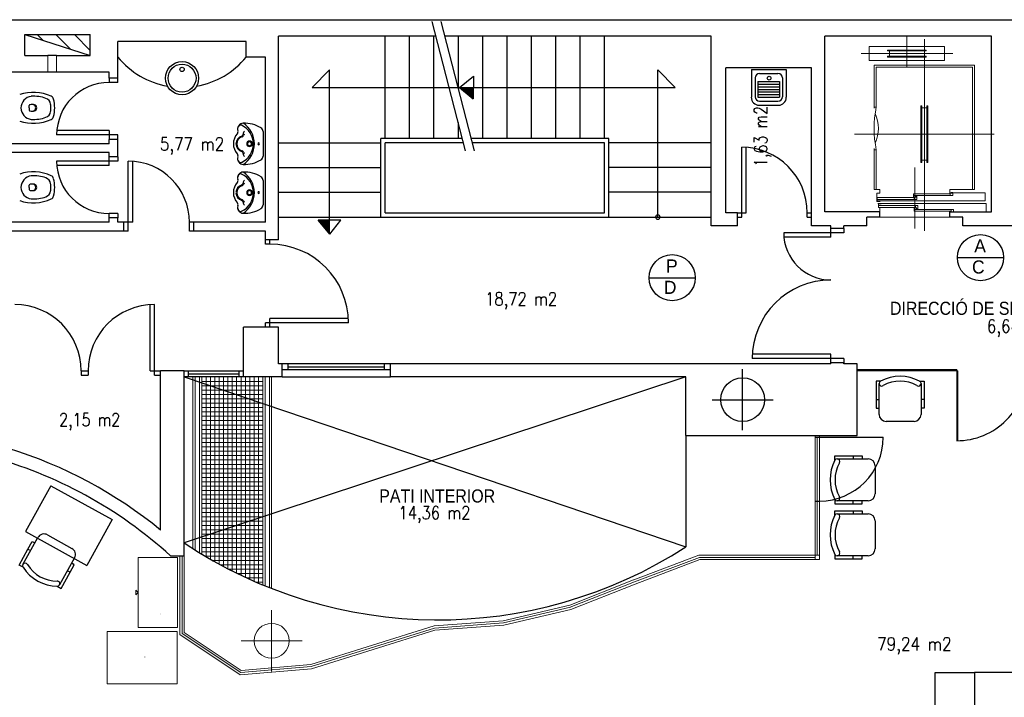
# Model space of a CAD drawing. Header units: metres. Extents: x -1 to 438, y -6 to 39.
# Tile 7 of 9: x 407.86 to 419.13, y 20.49 to 28.25. Entities that reach past the tile are written whole.
import ezdxf

# ---------------------------------------------------------------- set-up
doc = ezdxf.new("R2010")
doc.units = ezdxf.units.M
doc.linetypes.add('CONTINUA', pattern=[0])
for name, color, linetype, lineweight in [('P2  TEXT ACTUAL', 7, 'CONTINUA', 25), ('P2 MOBLES ACTUAL', 7, 'CONTINUA', 25), ('P2 MURS ACTUAL', 7, 'CONTINUA', 25)]:
    doc.layers.add(name, color=color, linetype=linetype, lineweight=lineweight)
doc.styles.add('ARIAL', font='arial.ttf')
doc.styles.add('Century Gothic', font='txt')
doc.styles.add('COMPLEX', font='complex_.ttf')
doc.styles.add('SIMPLEX', font='simplex_.ttf')

# ---------------------------------------------------------------- blocks, each defined once
blk = doc.blocks.new('OBJETO_COMPLEJO_14')
at = {"layer": 'P2 MURS ACTUAL', "transparency": 33554687}
for start, end in [(90, 270), (270, 90)]:
    blk.add_arc((415.167, 25.989), 0.025, start, end, dxfattribs=at)

msp = doc.modelspace()

# ---------------------------------------------------------------- hatches: boundary and pattern name
at = {"layer": 'P2 MURS ACTUAL', "linetype": 'CONTINUA', "transparency": 33554687}
h = msp.add_hatch(dxfattribs=at)
h.set_pattern_fill('RAYADO_1', color=180, scale=0.1, angle=45, style=0, pattern_type=2)
h.set_pattern_definition([(135, (0, 0), (-0.21213203, -0.21213203), []), (135, (-0.10607, -0.10607), (-0.21213203, -0.21213203), [])])
h.paths.add_polyline_path([(407.921, 28.078), (408.671, 27.838), (408.671, 28.078)], flags=0)

# ---------------------------------------------------------------- linework, layer by layer
at = {"layer": 'P2 MOBLES ACTUAL', "color": 180, "linetype": 'CONTINUA', "transparency": 33554687}
for p, q in [((417.699, 23.731), (417.699, 24.085)), ((418.179, 24.085), (418.179, 23.731)), ((417.664, 23.901), (417.699, 23.901)), ((418.214, 23.901), (418.179, 23.901)), ((417.669, 23.801), (417.694, 23.801)), ((418.099, 23.651), (417.779, 23.651)), ((417.22, 23.222), (417.574, 23.222)), ((417.404, 23.257), (417.404, 23.222)), ((417.654, 23.142), (417.654, 22.822)), ((417.574, 22.742), (417.22, 22.742)), ((417.404, 22.707), (417.404, 22.742)), ((417.504, 22.712), (417.504, 22.737)), ((417.22, 22.593), (417.574, 22.593)), ((417.404, 22.628), (417.404, 22.593)), ((417.654, 22.513), (417.654, 22.193)), ((407.901, 22.012), (408.072, 22.321)), ((408.181, 22.352), (408.461, 22.197)), ((407.959, 22.189), (407.99, 22.172)), ((408.492, 22.088), (408.321, 21.779)), ((417.574, 22.113), (417.22, 22.113)), ((417.404, 22.078), (417.404, 22.113)), ((417.504, 22.083), (417.504, 22.108)), ((408.484, 22.013), (408.463, 22.025)), ((408.44, 21.923), (408.41, 21.94))]:
    msp.add_line(p, q, dxfattribs=at)
at = {"layer": 'P2 MOBLES ACTUAL', "transparency": 33554687}
for p, q in [((408.222, 22.914), (407.932, 22.389)), ((408.222, 22.914), (408.922, 22.527)), ((408.922, 22.527), (408.632, 22.002)), ((407.932, 22.389), (408.632, 22.002))]:
    msp.add_line(p, q, dxfattribs=at)
at = {"layer": 'P2 MOBLES ACTUAL', "color": 180, "linetype": 'CONTINUA', "transparency": 33554687}
for points in [[(417.714, 24.111), (417.664, 24.111), (417.664, 23.901), (417.664, 23.801), (417.699, 23.801)], [(418.163, 24.111), (418.214, 24.111), (418.214, 23.901), (418.214, 23.801), (418.179, 23.801)], [(417.194, 23.207), (417.194, 23.257), (417.404, 23.257), (417.504, 23.257), (417.504, 23.222)], [(417.194, 22.758), (417.194, 22.707), (417.404, 22.707), (417.504, 22.707), (417.504, 22.742)], [(417.194, 22.578), (417.194, 22.628), (417.404, 22.628), (417.504, 22.628), (417.504, 22.593)], [(407.902, 21.981), (407.857, 22.005), (407.959, 22.189), (408.008, 22.277), (408.038, 22.26)], [(417.194, 22.129), (417.194, 22.078), (417.404, 22.078), (417.504, 22.078), (417.504, 22.113)], [(408.294, 21.763), (408.339, 21.739), (408.44, 21.923), (408.489, 22.01), (408.458, 22.027)]]:
    msp.add_lwpolyline(points, dxfattribs=at)
at = {"layer": 'P2 MOBLES ACTUAL', "color": 180, "linetype": 'CONTINUA', "lineweight": 13, "transparency": 33554687}
for points in [[(409.219, 22.092), (409.219, 21.292), (409.669, 21.292), (409.669, 22.092), (409.219, 22.092)], [(409.219, 21.692), (409.194, 21.717), (409.194, 21.667), (409.219, 21.692)]]:
    msp.add_lwpolyline(points, close=True, dxfattribs=at)
at = {"layer": 'P2 MOBLES ACTUAL', "linetype": 'CONTINUA', "lineweight": 13, "transparency": 33554687}
msp.add_lwpolyline([(409.666, 21.247), (408.866, 21.247), (408.866, 20.647), (409.666, 20.647), (409.666, 21.247)], close=True, dxfattribs=at)
at = {"layer": 'P2 MOBLES ACTUAL', "color": 180, "linetype": 'CONTINUA', "transparency": 33554687}
msp.add_lwpolyline([(418.34, 19.176), (418.34, 20.776), (418.79, 20.776), (418.79, 19.176), (418.34, 19.176)], close=True, dxfattribs=at)
at = {"layer": 'P2 MOBLES ACTUAL', "color": 180, "transparency": 33554687}
msp.add_lwpolyline([(419.59, 19.176), (419.59, 20.776), (418.79, 20.776), (418.79, 19.176), (419.59, 19.176)], close=True, dxfattribs=at)
at = {"layer": 'P2 MOBLES ACTUAL', "color": 180, "linetype": 'CONTINUA', "transparency": 33554687}
for centre, radius, start, end in [((417.939, 23.691), 0.476, 61.8933, 118.1067), ((417.729, 24.085), 0.03, 118.8525, 302.666), ((417.939, 23.716), 0.395, 60.6158, 119.3842), ((418.149, 24.085), 0.03, 237.334, 61.1475), ((417.779, 23.731), 0.08, 180, 270), ((418.099, 23.731), 0.08, 270, 0), ((417.22, 23.192), 0.03, 327.334, 151.1475), ((417.574, 23.142), 0.08, 0, 90), ((417.614, 22.982), 0.476, 151.8933, 208.1067), ((417.59, 22.982), 0.395, 150.6158, 209.3842), ((417.22, 22.772), 0.03, 208.8525, 32.666), ((417.574, 22.822), 0.08, 270, 0), ((417.614, 22.353), 0.476, 151.8933, 208.1067), ((417.22, 22.563), 0.03, 327.334, 151.1475), ((417.59, 22.353), 0.395, 150.6158, 209.3842), ((417.574, 22.513), 0.08, 0, 90), ((408.142, 22.282), 0.08, 61.0264, 151.0264), ((408.422, 22.127), 0.08, 331.0264, 61.0264), ((417.22, 22.143), 0.03, 208.8525, 32.666), ((417.574, 22.193), 0.08, 270, 0), ((407.927, 21.997), 0.03, 28.3604, 212.1739), ((408.302, 22.24), 0.476, 212.9197, 269.1331), ((408.29, 22.218), 0.395, 211.6421, 270.4106), ((408.294, 21.793), 0.03, 269.8788, 93.6924)]:
    msp.add_arc(centre, radius, start, end, dxfattribs=at)
at = {"layer": 'P2 MURS ACTUAL', "transparency": 33554687}
for p, q in [((400.734, 28.248), (427.48, 28.248)), ((410.827, 25.729), (410.827, 28.059)), ((412.628, 28.059), (410.827, 28.059)), ((412.047, 26.889), (412.047, 28.059)), ((412.326, 26.889), (412.326, 28.059)), ((412.605, 26.889), (412.605, 28.059)), ((415.777, 28.059), (412.731, 28.059)), ((412.884, 27.47), (412.884, 28.059)), ((413.163, 26.889), (413.163, 28.059)), ((413.441, 26.889), (413.441, 28.059)), ((413.72, 26.889), (413.72, 28.059)), ((413.999, 26.889), (413.999, 28.059)), ((414.278, 26.889), (414.278, 28.059)), ((414.557, 26.889), (414.557, 28.059)), ((415.777, 25.889), (415.777, 28.059)), ((417.077, 26.049), (417.077, 28.059)), ((418.987, 28.059), (417.077, 28.059)), ((418.987, 26.049), (418.987, 28.059)), ((410.457, 27.999), (408.987, 27.999)), ((408.987, 27.579), (408.987, 27.999)), ((410.457, 27.819), (410.457, 27.999)), ((410.677, 27.819), (410.457, 27.819)), ((410.677, 25.929), (410.677, 27.819)), ((408.187, 27.649), (407.537, 27.649)), ((408.887, 27.649), (408.287, 27.649)), ((408.887, 27.579), (408.887, 27.649)), ((411.211, 27.474), (411.411, 27.674)), ((411.411, 25.795), (411.411, 27.674)), ((415.167, 27.674), (415.367, 27.474)), ((415.167, 25.989), (415.167, 27.674)), ((415.947, 26.039), (415.947, 27.699)), ((416.927, 27.699), (415.947, 27.699)), ((416.927, 25.889), (416.927, 27.699)), ((408.987, 27.579), (408.887, 27.579)), ((408.887, 27.579), (408.887, 27.529)), ((408.987, 27.529), (408.887, 27.529)), ((408.987, 27.529), (408.987, 27.579)), ((413.057, 27.603), (413.055, 27.343)), ((411.211, 27.474), (415.367, 27.474)), ((412.884, 26.889), (412.884, 27.071)), ((408.887, 26.979), (408.287, 26.979)), ((408.887, 26.979), (408.887, 26.879)), ((408.887, 26.829), (407.537, 26.829)), ((408.987, 26.929), (408.287, 26.929)), ((408.987, 26.879), (408.887, 26.879)), ((408.887, 26.829), (408.887, 26.879)), ((408.987, 26.879), (408.987, 26.929)), ((408.987, 26.679), (408.987, 26.879)), ((410.827, 26.839), (411.997, 26.839)), ((412.931, 26.889), (411.997, 26.889)), ((411.997, 25.989), (411.997, 26.889)), ((412.943, 26.839), (412.047, 26.839)), ((412.047, 26.039), (412.047, 26.839)), ((414.607, 26.889), (413.034, 26.889)), ((414.557, 26.839), (413.047, 26.839)), ((414.557, 26.039), (414.557, 26.839)), ((414.607, 25.989), (414.607, 26.889)), ((415.777, 26.839), (414.607, 26.839)), ((408.887, 26.729), (407.537, 26.729)), ((408.887, 26.679), (408.887, 26.729)), ((416.127, 25.989), (416.127, 26.789)), ((416.177, 26.039), (416.177, 26.788)), ((408.987, 26.629), (408.287, 26.629)), ((408.987, 26.679), (408.887, 26.679)), ((408.887, 26.579), (408.887, 26.679)), ((408.987, 26.679), (408.987, 26.629)), ((409.107, 25.829), (409.107, 26.629)), ((409.157, 25.929), (409.157, 26.628)), ((408.887, 26.579), (408.287, 26.579)), ((410.827, 26.556), (411.997, 26.556)), ((415.777, 26.556), (414.607, 26.556)), ((410.827, 26.273), (411.997, 26.273)), ((415.777, 26.273), (414.607, 26.273)), ((408.987, 26.029), (408.887, 26.029)), ((408.887, 25.979), (408.887, 26.029)), ((408.987, 26.029), (408.987, 25.979)), ((412.047, 26.039), (414.557, 26.039)), ((416.077, 26.039), (415.947, 26.039)), ((416.077, 25.889), (416.077, 26.039)), ((416.077, 26.039), (416.177, 26.039)), ((416.877, 26.039), (416.927, 26.039)), ((416.877, 25.989), (416.877, 26.039)), ((417.707, 26.049), (417.077, 26.049)), ((417.707, 25.989), (417.707, 26.049)), ((418.507, 26.049), (418.987, 26.049)), ((418.507, 25.989), (418.507, 26.049)), ((408.887, 25.929), (407.537, 25.929)), ((408.887, 25.929), (408.887, 25.979)), ((408.987, 25.979), (408.887, 25.979)), ((408.987, 25.929), (408.987, 25.979)), ((409.057, 25.929), (408.987, 25.929)), ((409.157, 25.929), (409.057, 25.929)), ((409.057, 25.829), (409.057, 25.929)), ((409.857, 25.929), (409.807, 25.929)), ((409.807, 25.829), (409.807, 25.929)), ((410.677, 25.929), (409.857, 25.929)), ((409.857, 25.829), (409.857, 25.929)), ((410.827, 25.989), (415.777, 25.989)), ((411.541, 25.955), (411.281, 25.953)), ((416.077, 25.989), (416.127, 25.989)), ((416.877, 25.989), (416.927, 25.989)), ((417.557, 25.889), (417.557, 25.989)), ((417.707, 25.989), (417.557, 25.989)), ((418.657, 25.989), (418.507, 25.989)), ((418.657, 25.889), (418.657, 25.989)), ((409.057, 25.829), (405.887, 25.829)), ((409.107, 25.829), (409.057, 25.829)), ((409.857, 25.829), (409.807, 25.829)), ((410.677, 25.829), (409.857, 25.829)), ((410.677, 25.729), (410.677, 25.829)), ((416.077, 25.889), (415.777, 25.889)), ((417.297, 25.809), (416.607, 25.809)), ((417.147, 25.889), (416.927, 25.889)), ((417.147, 25.859), (417.147, 25.889)), ((417.297, 25.859), (417.147, 25.859)), ((417.147, 25.759), (417.147, 25.859)), ((417.297, 25.859), (417.297, 25.889)), ((417.557, 25.889), (417.297, 25.889)), ((417.297, 25.859), (417.297, 25.809)), ((419.457, 25.889), (418.657, 25.889)), ((410.677, 25.679), (410.677, 25.729)), ((410.827, 25.729), (410.677, 25.729)), ((410.727, 25.679), (410.727, 25.729)), ((417.147, 25.759), (416.607, 25.759)), ((410.727, 25.679), (410.677, 25.679)), ((409.357, 24.229), (409.357, 24.989)), ((409.407, 24.179), (409.407, 24.989)), ((411.627, 24.829), (410.727, 24.829)), ((410.727, 24.729), (410.727, 24.829)), ((410.427, 24.159), (410.427, 24.729)), ((410.827, 24.729), (410.427, 24.729)), ((411.627, 24.779), (410.677, 24.779)), ((410.677, 24.729), (410.677, 24.779)), ((410.827, 24.309), (410.827, 24.729)), ((417.147, 24.419), (416.247, 24.419)), ((417.297, 24.369), (416.247, 24.369)), ((417.147, 24.319), (417.147, 24.419)), ((417.297, 24.369), (417.297, 24.319)), ((408.567, 24.229), (408.647, 24.229)), ((408.567, 24.229), (408.567, 24.179)), ((408.647, 24.229), (408.647, 24.179)), ((409.357, 24.229), (409.477, 24.229)), ((409.747, 24.229), (409.477, 24.229)), ((409.477, 22.406), (409.477, 24.229)), ((409.747, 24.229), (410.427, 24.229)), ((409.747, 22.11), (409.747, 24.229)), ((409.797, 24.159), (409.797, 24.229)), ((410.377, 24.159), (410.377, 24.229)), ((410.867, 24.309), (410.827, 24.309)), ((412.107, 24.309), (410.867, 24.309)), ((410.867, 24.159), (410.867, 24.309)), ((412.107, 24.239), (410.867, 24.239)), ((410.937, 24.239), (410.937, 24.309)), ((410.937, 24.274), (412.037, 24.274)), ((412.037, 24.239), (412.037, 24.309)), ((417.147, 24.309), (412.107, 24.309)), ((412.107, 24.159), (412.107, 24.309)), ((417.297, 24.319), (417.147, 24.319)), ((417.147, 24.309), (417.147, 24.319)), ((417.297, 24.309), (417.297, 24.319)), ((417.447, 24.309), (417.297, 24.309)), ((417.447, 23.489), (417.447, 24.309)), ((418.587, 24.239), (417.447, 24.239)), ((418.597, 24.229), (417.447, 24.229)), ((418.587, 24.239), (418.587, 23.429)), ((418.597, 24.229), (418.597, 23.429)), ((408.567, 24.179), (408.647, 24.179)), ((409.407, 24.179), (409.477, 24.179)), ((410.427, 24.159), (409.747, 24.159)), ((409.797, 24.194), (410.377, 24.194)), ((410.867, 24.159), (410.427, 24.159)), ((410.867, 24.159), (412.107, 24.159)), ((415.487, 24.159), (412.107, 24.159)), ((415.487, 23.489), (415.487, 24.159)), ((415.487, 23.489), (417.447, 23.489)), ((409.591, 22.11), (409.747, 22.11))]:
    msp.add_line(p, q, dxfattribs=at)
at = {"layer": 'P2 MURS ACTUAL', "linetype": 'CONTINUA', "transparency": 33554687}
for p, q in [((412.967, 26.749), (412.584, 28.228)), ((413.07, 26.749), (412.688, 28.228)), ((407.921, 27.838), (407.921, 28.078)), ((407.921, 28.078), (408.671, 28.078)), ((408.671, 27.838), (408.671, 28.078)), ((407.921, 27.838), (408.187, 27.838)), ((408.287, 27.838), (408.671, 27.838)), ((412.896, 27.474), (413.057, 27.603)), ((412.896, 27.474), (413.055, 27.343)), ((411.412, 25.793), (411.281, 25.953)), ((411.412, 25.793), (411.541, 25.955)), ((416.967, 23.469), (417.747, 23.469)), ((416.967, 22.739), (417.017, 22.739))]:
    msp.add_line(p, q, dxfattribs=at)
at = {"layer": 'P2 MURS ACTUAL', "color": 180, "linetype": 'CONTINUA', "transparency": 33554687}
for p, q in [((407.921, 28.078), (408.671, 27.838)), ((408.287, 27.838), (408.187, 27.838)), ((408.287, 27.649), (408.187, 27.649)), ((416.137, 23.549), (416.137, 24.249)), ((409.747, 24.159), (415.487, 22.214)), ((415.487, 24.159), (409.747, 22.259)), ((415.787, 23.899), (416.487, 23.899))]:
    msp.add_line(p, q, dxfattribs=at)
at = {"layer": 'P2 MURS ACTUAL', "linetype": 'CONTINUA', "lineweight": 13, "transparency": 33554687}
for p, q in [((418.017, 27.711), (418.017, 28.059)), ((418.217, 25.833), (418.217, 28.024)), ((417.492, 27.861), (418.542, 27.861)), ((417.587, 27.781), (417.587, 27.941)), ((417.797, 27.901), (418.237, 27.901)), ((417.797, 27.891), (417.797, 27.901)), ((417.797, 27.891), (418.237, 27.891)), ((417.817, 27.831), (417.817, 27.891)), ((418.217, 27.831), (418.217, 27.891)), ((418.237, 27.891), (418.237, 27.901)), ((418.447, 27.781), (418.447, 27.941)), ((417.797, 27.821), (417.797, 27.831)), ((417.797, 27.831), (418.237, 27.831)), ((417.797, 27.821), (418.237, 27.821)), ((418.237, 27.821), (418.237, 27.831)), ((418.177, 27.264), (418.187, 27.264)), ((418.177, 26.614), (418.177, 27.264)), ((418.187, 26.614), (418.187, 27.264)), ((418.187, 27.239), (418.247, 27.239)), ((418.247, 27.264), (418.257, 27.264)), ((418.247, 26.614), (418.247, 27.264)), ((418.257, 26.614), (418.257, 27.264)), ((417.417, 26.939), (419.017, 26.939)), ((418.177, 26.614), (418.187, 26.614)), ((418.187, 26.639), (418.247, 26.639)), ((418.247, 26.614), (418.257, 26.614)), ((418.107, 25.86), (418.107, 26.558)), ((417.642, 26.304), (417.707, 26.304)), ((418.767, 26.304), (418.792, 26.304))]:
    msp.add_line(p, q, dxfattribs=at)
at = {"layer": 'P2 MURS ACTUAL', "lineweight": 13, "transparency": 33554687}
for p, q in [((408.187, 27.649), (408.187, 27.838)), ((408.287, 27.649), (408.287, 27.838)), ((417.587, 27.941), (418.447, 27.941)), ((417.587, 27.781), (418.447, 27.781)), ((418.792, 27.729), (417.642, 27.729)), ((417.642, 27.729), (417.642, 27.237)), ((418.792, 26.539), (418.792, 27.729)), ((418.767, 27.704), (417.667, 27.704)), ((417.667, 27.704), (417.667, 27.249)), ((418.767, 27.704), (418.767, 26.304)), ((418.792, 27.704), (418.792, 26.304)), ((418.767, 26.564), (418.767, 27.564)), ((417.667, 27.249), (417.642, 27.249)), ((417.642, 26.773), (417.642, 26.304)), ((417.667, 26.759), (417.642, 26.759)), ((417.667, 26.759), (417.667, 26.304)), ((418.912, 26.268), (418.507, 26.268)), ((418.912, 26.268), (418.912, 26.174)), ((417.672, 26.174), (418.912, 26.174)), ((418.1, 26.19), (417.678, 26.19)), ((418.514, 26.235), (418.092, 26.235)), ((418.114, 26.122), (417.692, 26.122)), ((417.707, 26.049), (417.707, 26.1)), ((418.522, 26.077), (418.1, 26.077)), ((417.707, 25.989), (418.507, 25.989)), ((417.147, 25.759), (417.147, 25.859)), ((417.297, 25.859), (417.297, 25.809)), ((409.847, 22.194), (409.847, 24.159)), ((409.872, 22.179), (409.872, 24.159)), ((409.922, 22.148), (409.922, 24.159)), ((409.947, 22.132), (409.947, 24.159)), ((409.997, 22.103), (409.997, 24.159)), ((410.047, 22.074), (410.047, 24.159)), ((410.097, 22.045), (410.097, 24.159)), ((410.147, 22.018), (410.147, 24.159)), ((410.197, 21.991), (410.197, 24.159)), ((410.247, 21.965), (410.247, 24.159)), ((410.297, 21.939), (410.297, 24.159)), ((410.347, 21.914), (410.347, 24.159)), ((410.397, 21.89), (410.397, 24.159)), ((410.447, 21.866), (410.447, 24.159)), ((410.497, 21.843), (410.497, 24.159)), ((410.547, 21.821), (410.547, 24.159)), ((410.597, 21.8), (410.597, 24.159)), ((410.647, 21.778), (410.647, 24.159)), ((410.672, 21.768), (410.672, 24.159)), ((410.722, 21.748), (410.722, 24.159)), ((410.747, 21.738), (410.747, 24.159)), ((410.647, 24.109), (409.947, 24.109)), ((410.647, 24.059), (409.947, 24.059)), ((410.647, 24.009), (409.947, 24.009)), ((410.647, 23.959), (409.947, 23.959)), ((410.647, 23.909), (409.947, 23.909)), ((410.647, 23.859), (409.947, 23.859)), ((410.647, 23.809), (409.947, 23.809)), ((410.647, 23.759), (409.947, 23.759)), ((410.647, 23.709), (409.947, 23.709)), ((410.647, 23.659), (409.947, 23.659)), ((410.647, 23.609), (409.947, 23.609)), ((410.647, 23.559), (409.947, 23.559)), ((410.647, 23.509), (409.947, 23.509)), ((410.647, 23.459), (409.947, 23.459)), ((416.967, 22.069), (416.967, 23.489)), ((416.992, 22.119), (416.992, 23.469)), ((417.017, 22.069), (417.017, 23.489)), ((410.647, 23.409), (409.947, 23.409)), ((410.647, 23.359), (409.947, 23.359)), ((410.647, 23.309), (409.947, 23.309)), ((410.647, 23.259), (409.947, 23.259)), ((410.647, 23.209), (409.947, 23.209)), ((410.647, 23.159), (409.947, 23.159)), ((410.647, 23.109), (409.947, 23.109)), ((410.647, 23.059), (409.947, 23.059)), ((410.647, 23.009), (409.947, 23.009)), ((410.647, 22.959), (409.947, 22.959)), ((410.647, 22.909), (409.947, 22.909)), ((410.647, 22.859), (409.947, 22.859)), ((410.647, 22.809), (409.947, 22.809)), ((410.647, 22.759), (409.947, 22.759)), ((410.647, 22.709), (409.947, 22.709)), ((410.647, 22.659), (409.947, 22.659)), ((410.647, 22.609), (409.947, 22.609)), ((410.647, 22.559), (409.947, 22.559)), ((410.647, 22.509), (409.947, 22.509)), ((410.647, 22.459), (409.947, 22.459)), ((410.647, 22.409), (409.947, 22.409)), ((410.647, 22.359), (409.947, 22.359)), ((410.647, 22.309), (409.947, 22.309)), ((410.647, 22.259), (409.947, 22.259)), ((410.647, 22.209), (409.947, 22.209)), ((409.697, 22.11), (409.697, 21.21)), ((409.722, 22.11), (409.722, 21.223)), ((409.747, 22.11), (409.747, 21.236)), ((410.647, 22.159), (409.947, 22.159)), ((410.647, 22.109), (409.985, 22.109)), ((414.891, 21.836), (415.638, 22.119)), ((414.899, 21.813), (415.642, 22.094)), ((415.638, 22.119), (417.017, 22.119)), ((415.642, 22.094), (416.967, 22.094)), ((410.647, 22.059), (410.072, 22.059)), ((410.647, 22.009), (410.162, 22.009)), ((414.908, 21.789), (415.647, 22.069)), ((415.647, 22.069), (417.017, 22.069)), ((410.647, 21.959), (410.257, 21.959)), ((410.647, 21.909), (410.357, 21.909)), ((410.647, 21.859), (410.462, 21.859)), ((410.647, 21.809), (410.574, 21.809)), ((414.89, 21.836), (414.158, 21.547)), ((414.899, 21.813), (414.164, 21.523)), ((414.908, 21.789), (414.173, 21.499)), ((414.158, 21.547), (413.397, 21.369)), ((414.168, 21.524), (413.4, 21.344)), ((414.173, 21.499), (413.404, 21.319)), ((412.607, 21.309), (411.194, 20.869)), ((413.397, 21.369), (412.607, 21.309)), ((413.4, 21.344), (412.612, 21.284)), ((413.404, 21.319), (412.616, 21.259)), ((409.697, 21.21), (410.386, 20.749)), ((409.722, 21.223), (410.393, 20.775)), ((409.747, 21.236), (410.4, 20.801)), ((412.612, 21.284), (411.199, 20.844)), ((412.616, 21.259), (411.203, 20.819)), ((411.194, 20.869), (410.4, 20.801)), ((411.203, 20.819), (410.386, 20.749)), ((411.199, 20.844), (410.393, 20.775))]:
    msp.add_line(p, q, dxfattribs=at)
at = {"layer": 'P2 MURS ACTUAL', "color": 180, "transparency": 33554687}
for p, q in [((416.237, 27.677), (416.637, 27.677)), ((416.237, 27.677), (416.237, 27.36)), ((416.332, 27.632), (416.542, 27.632)), ((416.637, 27.677), (416.637, 27.36)), ((416.282, 27.582), (416.282, 27.365)), ((416.311, 27.541), (416.311, 27.361)), ((416.311, 27.541), (416.561, 27.541)), ((416.311, 27.511), (416.561, 27.511)), ((416.561, 27.541), (416.561, 27.361)), ((416.592, 27.582), (416.592, 27.365)), ((416.311, 27.481), (416.561, 27.481)), ((416.311, 27.451), (416.561, 27.451)), ((416.311, 27.421), (416.561, 27.421)), ((416.311, 27.391), (416.561, 27.391)), ((416.311, 27.361), (416.561, 27.361)), ((416.327, 27.27), (416.547, 27.27)), ((416.332, 27.315), (416.542, 27.315)), ((407.972, 27.239), (407.972, 27.265)), ((407.972, 27.239), (407.972, 27.214)), ((410.649, 26.967), (410.649, 26.828)), ((410.649, 26.828), (410.649, 26.688)), ((410.649, 26.408), (410.649, 26.269)), ((407.972, 26.329), (407.972, 26.355)), ((407.972, 26.329), (407.972, 26.304)), ((410.649, 26.269), (410.649, 26.129)), ((415.487, 23.489), (415.487, 22.214))]:
    msp.add_line(p, q, dxfattribs=at)
at = {"layer": 'P2 MURS ACTUAL', "color": 7, "linetype": 'CONTINUA', "lineweight": 25, "transparency": 33554687}
for p, q in [((418.595, 25.525), (419.123, 25.525)), ((415.067, 25.295), (415.595, 25.295))]:
    msp.add_line(p, q, dxfattribs=at)
at = {"layer": 'P2 MURS ACTUAL', "color": 180, "linetype": 'CONTINUA', "lineweight": 13, "transparency": 33554687}
for p, q in [((410.747, 20.789), (410.747, 21.489)), ((410.397, 21.139), (411.097, 21.139))]:
    msp.add_line(p, q, dxfattribs=at)
at = {"layer": 'P2 MURS ACTUAL', "lineweight": 13, "transparency": 33554687}
for points in [[(417.667, 26.304), (417.707, 26.304), (417.707, 26.263), (417.672, 26.263), (417.672, 26.167), (417.712, 26.167)], [(418.122, 26.218), (418.092, 26.218), (418.092, 26.257), (418.514, 26.257), (418.514, 26.235), (418.544, 26.235), (418.544, 26.272), (418.524, 26.272)], [(418.767, 26.304), (418.507, 26.304), (418.507, 26.263), (418.537, 26.263)], [(417.708, 26.173), (417.678, 26.173), (417.678, 26.212), (418.1, 26.212), (418.1, 26.19), (418.13, 26.19), (418.13, 26.227), (418.11, 26.227)], [(417.685, 26.144), (418.925, 26.144), (418.925, 26.049)], [(417.722, 26.139), (417.692, 26.139), (417.692, 26.1), (418.114, 26.1), (418.114, 26.122), (418.144, 26.122), (418.144, 26.085), (418.124, 26.085)], [(418.13, 26.094), (418.1, 26.094), (418.1, 26.055), (418.522, 26.055), (418.522, 26.077), (418.552, 26.077), (418.552, 26.049)]]:
    msp.add_lwpolyline(points, dxfattribs=at)
at = {"layer": 'P2 MURS ACTUAL', "color": 180, "transparency": 33554687}
for centre, radius in [((409.722, 27.579), 0.19), ((409.722, 27.579), 0.16), ((409.722, 27.679), 0.025), ((416.44, 27.579), 0.0213)]:
    msp.add_circle(centre, radius, dxfattribs=at)
at = {"layer": 'P2 MURS ACTUAL', "color": 7, "linetype": 'CONTINUA', "lineweight": 25, "transparency": 33554687}
for centre in [(418.859, 25.525), (415.331, 25.295)]:
    msp.add_circle(centre, 0.264, dxfattribs=at)
at = {"layer": 'P2 MURS ACTUAL', "transparency": 33554687}
msp.add_circle((416.137, 23.899), 0.25, dxfattribs=at)
at = {"layer": 'P2 MURS ACTUAL', "lineweight": 13, "transparency": 33554687}
msp.add_circle((410.747, 21.139), 0.2, dxfattribs=at)
at = {"layer": 'P2 MURS ACTUAL', "transparency": 33554687}
for centre, radius, start, end in [((409.722, 28.429), 0.955, 219.681, 259.9264), ((409.722, 28.429), 0.955, 280.0736, 320.319), ((408.887, 26.929), 0.6, 90, 180), ((413.235, 35.597), 8.139, 267.7005, 268.7397), ((413.235, 35.597), 8.149, 267.7932, 268.7407), ((413.235, 35.597), 8.159, 267.8856, 268.7417), ((413.235, 35.597), 8.169, 267.9776, 268.7427), ((413.235, 35.597), 8.179, 268.0691, 268.7437), ((413.235, 35.597), 8.189, 268.1602, 268.7447), ((413.235, 35.597), 8.199, 268.2509, 268.7458), ((413.235, 35.597), 8.209, 268.3412, 268.7468), ((413.235, 35.597), 8.219, 268.4311, 268.7478), ((413.235, 35.597), 8.229, 268.5206, 268.7488), ((413.235, 35.597), 8.239, 268.6097, 268.7498), ((413.235, 35.597), 8.249, 268.6984, 268.7508), ((416.127, 26.039), 0.75, 0, 90), ((408.887, 26.629), 0.6, 180, 270), ((409.107, 25.929), 0.7, 0, 90), ((419.534, 26.133), 8.249, 181.2492, 181.3016), ((419.534, 26.133), 8.239, 181.2502, 181.3903), ((419.534, 26.133), 8.229, 181.2512, 181.4794), ((419.534, 26.133), 8.219, 181.2522, 181.5689), ((419.534, 26.133), 8.209, 181.2532, 181.6588), ((419.534, 26.133), 8.199, 181.2542, 181.7491), ((419.534, 26.133), 8.189, 181.2553, 181.8398), ((419.534, 26.133), 8.179, 181.2563, 181.9309), ((419.534, 26.133), 8.169, 181.2573, 182.0224), ((419.534, 26.133), 8.159, 181.2583, 182.1144), ((419.534, 26.133), 8.149, 181.2593, 182.2068), ((419.534, 26.133), 8.139, 181.2603, 182.2995), ((417.147, 25.809), 0.54, 180, 270), ((410.727, 24.779), 0.9, 0, 90), ((417.147, 24.369), 0.9, 90, 180), ((407.807, 24.229), 0.76, 0, 90), ((409.407, 24.229), 0.76, 90, 180), ((418.587, 24.229), 0.8, 270, 0.7162), ((406.212, 18.408), 5.162, 50.7674, 72.8195), ((406.212, 18.408), 5.012, 47.6148, 75.0288)]:
    msp.add_arc(centre, radius, start, end, dxfattribs=at)
at = {"layer": 'P2 MURS ACTUAL', "color": 180, "transparency": 33554687}
for centre, radius, start, end in [((416.332, 27.582), 0.0501, 90, 180), ((416.542, 27.582), 0.0501, 0, 90), ((408.02, 26.925), 0.492, 65.3175, 108.486), ((408.012, 27.239), 0.133, 96.8934, 263.1066), ((407.982, 27.265), 0.01, 90, 180), ((408.007, 27.152), 0.125, 78.5881, 101.4119), ((408.02, 26.925), 0.447, 71.1331, 93.0209), ((408.009, 27.239), 0.0386, 285.7788, 74.2212), ((408.022, 27.239), 0.0366, 285.2314, 74.7686), ((408.138, 27.272), 0.08, 6.9278, 71.1331), ((407.868, 27.239), 0.352, 0, 6.9278), ((408.204, 27.327), 0.05, 14.5469, 65.3175), ((407.868, 27.239), 0.397, 0, 14.5469), ((416.327, 27.36), 0.0902, 180, 270), ((416.332, 27.365), 0.0501, 180, 270), ((416.542, 27.365), 0.0501, 270, 0), ((416.547, 27.36), 0.0902, 270, 0), ((407.982, 27.214), 0.01, 180, 270), ((408.007, 27.327), 0.125, 258.5881, 281.4119), ((408.138, 27.207), 0.08, 288.8669, 353.0722), ((407.868, 27.239), 0.352, 353.0722, 0), ((407.868, 27.239), 0.397, 345.4531, 0), ((408.02, 27.554), 0.492, 251.514, 294.6825), ((408.02, 27.554), 0.447, 266.9791, 288.8669), ((408.204, 27.152), 0.05, 294.6825, 345.4531), ((410.423, 26.997), 0.0654, 90, 198.2003), ((410.438, 26.708), 0.355, 58.0933, 92.3957), ((410.27, 26.828), 0.28, 359.8755, 56.7496), ((410.479, 26.828), 0.17, 137.6007, 180), ((410.328, 26.966), 0.035, 317.6007, 18.2003), ((410.393, 27.008), 0.0335, 71.2025, 158.7958), ((410.308, 26.829), 0.231, 359.6858, 65.5464), ((410.396, 26.938), 0.0242, 293.2605, 356.4228), ((410.465, 26.935), 0.0451, 127.5015, 177.7203), ((410.44, 26.92), 0.0141, 109.0265, 175.042), ((410.599, 26.967), 0.05, 0, 58.0933), ((410.479, 26.828), 0.17, 180, 222.3993), ((410.432, 26.827), 0.093, 106.7314, 179.566), ((410.432, 26.828), 0.093, 180.434, 253.2686), ((410.432, 26.827), 0.083, 106.7314, 179.566), ((410.432, 26.828), 0.083, 180.434, 253.2686), ((410.308, 26.826), 0.231, 294.4536, 0.3142), ((410.396, 26.938), 0.0342, 293.2605, 330.8345), ((410.27, 26.827), 0.28, 303.2504, 0.1245), ((410.494, 26.828), 0.0312, 0, 180), ((410.494, 26.828), 0.0312, 180, 0), ((410.494, 26.828), 0.023, 0, 180), ((410.494, 26.828), 0.023, 180, 0), ((410.599, 26.828), 0.0102, 0, 180), ((410.599, 26.828), 0.0102, 180, 0), ((410.328, 26.689), 0.035, 341.7997, 42.3993), ((410.396, 26.717), 0.0242, 3.5772, 66.7395), ((410.396, 26.717), 0.0342, 29.1655, 66.7395), ((410.465, 26.72), 0.0451, 182.2797, 232.4985), ((410.44, 26.735), 0.0141, 184.958, 250.9735), ((410.423, 26.658), 0.0654, 161.7997, 270), ((410.393, 26.648), 0.0335, 201.2042, 288.7975), ((410.438, 26.947), 0.355, 267.6043, 301.9067), ((410.599, 26.688), 0.05, 301.9067, 0), ((408.02, 26.015), 0.492, 65.3175, 108.486), ((410.423, 26.438), 0.0654, 90, 198.2003), ((410.393, 26.449), 0.0335, 71.2025, 158.7958), ((410.308, 26.27), 0.231, 359.6858, 65.5464), ((410.438, 26.149), 0.355, 58.0933, 92.3957), ((410.27, 26.269), 0.28, 359.8755, 56.7496), ((408.012, 26.329), 0.133, 96.8934, 263.1066), ((408.007, 26.242), 0.125, 78.5881, 101.4119), ((408.02, 26.015), 0.447, 71.1331, 93.0209), ((408.138, 26.362), 0.08, 6.9278, 71.1331), ((407.868, 26.329), 0.352, 0, 6.9278), ((408.204, 26.417), 0.05, 14.5469, 65.3175), ((407.868, 26.329), 0.397, 0, 14.5469), ((410.479, 26.269), 0.17, 137.6007, 180), ((410.328, 26.407), 0.035, 317.6007, 18.2003), ((410.396, 26.379), 0.0242, 293.2605, 356.4228), ((410.465, 26.376), 0.0451, 127.5015, 177.7203), ((410.44, 26.361), 0.0141, 109.0265, 175.042), ((410.599, 26.408), 0.05, 0, 58.0933), ((407.982, 26.355), 0.01, 90, 180), ((407.982, 26.304), 0.01, 180, 270), ((408.007, 26.417), 0.125, 258.5881, 281.4119), ((408.009, 26.329), 0.0386, 285.7788, 74.2212), ((408.022, 26.329), 0.0366, 285.2314, 74.7686), ((408.138, 26.297), 0.08, 288.8669, 353.0722), ((407.868, 26.329), 0.352, 353.0722, 0), ((407.868, 26.329), 0.397, 345.4531, 0), ((410.479, 26.269), 0.17, 180, 222.3993), ((410.432, 26.268), 0.093, 106.7314, 179.566), ((410.432, 26.269), 0.093, 180.434, 253.2686), ((410.432, 26.268), 0.083, 106.7314, 179.566), ((410.432, 26.269), 0.083, 180.434, 253.2686), ((410.308, 26.267), 0.231, 294.4536, 0.3142), ((410.396, 26.379), 0.0342, 293.2605, 330.8345), ((410.27, 26.268), 0.28, 303.2504, 0.1245), ((410.494, 26.269), 0.0312, 0, 180), ((410.494, 26.269), 0.0312, 180, 0), ((410.494, 26.269), 0.023, 0, 180), ((410.494, 26.269), 0.023, 180, 0), ((410.599, 26.269), 0.0102, 0, 180), ((410.599, 26.269), 0.0102, 180, 0), ((408.02, 26.644), 0.492, 251.514, 294.6825), ((408.02, 26.644), 0.447, 266.9791, 288.8669), ((408.204, 26.242), 0.05, 294.6825, 345.4531), ((410.328, 26.13), 0.035, 341.7997, 42.3993), ((410.396, 26.158), 0.0242, 3.5772, 66.7395), ((410.396, 26.158), 0.0342, 29.1655, 66.7395), ((410.465, 26.161), 0.0451, 182.2797, 232.4985), ((410.44, 26.176), 0.0141, 184.958, 250.9735), ((410.423, 26.099), 0.0654, 161.7997, 270), ((410.393, 26.088), 0.0335, 201.2042, 288.7975), ((410.438, 26.388), 0.355, 267.6043, 301.9067), ((410.599, 26.129), 0.05, 301.9067, 0), ((412.652, 26.612), 5.233, 236.2843, 302.8046)]:
    msp.add_arc(centre, radius, start, end, dxfattribs=at)
at = {"layer": 'P2 MURS ACTUAL', "lineweight": 13, "transparency": 33554687}
for centre, radius, start, end in [((418.855, 27.004), 1.213, 168.3473, 191.6527), ((417.293, 27.004), 0.399, 334.7815, 25.2185)]:
    msp.add_arc(centre, radius, start, end, dxfattribs=at)
at = {"layer": 'P2 MURS ACTUAL', "linetype": 'CONTINUA', "transparency": 33554687}
msp.add_arc((417.017, 23.469), 0.73, 270, 0, dxfattribs=at)

# ---------------------------------------------------------------- block references
at = {"layer": 'P2 MURS ACTUAL', "transparency": 33554687}
msp.add_blockref('OBJETO_COMPLEJO_14', (0, 0), dxfattribs=at)

# ---------------------------------------------------------------- texts
at = {"layer": 'P2  TEXT ACTUAL', "transparency": 33554687, "insert": (416.465, 26.912), "char_height": 0.15, "width": 0.86482, "attachment_point": 8, "rotation": 90, "style": 'SIMPLEX'}
msp.add_mtext('\\W0.80;1,63 m2', dxfattribs=at)
at = {"layer": 'P2  TEXT ACTUAL', "transparency": 33554687, "char_height": 0.15, "attachment_point": 8, "style": 'SIMPLEX'}
for s, insert, width in [('\\W0.84;5,77 m2', (409.836, 26.706), 0.91199), ('\\W0.82;18,72 m2', (413.603, 24.932), 1.00031), ('\\W0.84;6,64 m2', (419.3, 24.619), 0.91199), ('\\W0.80;2,15 m2', (408.665, 23.55), 0.86482), ('\\W0.82;14,36 m2', (412.611, 22.484), 1.00031), ('\\W0.85;79,24 m2', (418.102, 20.983), 1.04716)]:
    msp.add_mtext(s, dxfattribs=dict(at, insert=insert, width=width))
at = {"layer": 'P2  TEXT ACTUAL', "linetype": 'CONTINUA', "transparency": 33554687, "char_height": 0.15, "attachment_point": 8, "style": 'ARIAL'}
for s, insert, width in [('\\W0.87;DIRECCIÓ DE SERVEIS JURÍDICS', (419.287, 24.868), 2.99013), ('\\W0.87;PATI INTERIOR', (412.642, 22.72), 1.38758)]:
    msp.add_mtext(s, dxfattribs=dict(at, insert=insert, width=width))
at = {"layer": 'P2 MOBLES ACTUAL', "transparency": 33554687, "insert": (409.479, 21.445), "char_height": 0.001, "width": 0.00501, "attachment_point": 7, "rotation": 89.4323, "style": 'COMPLEX'}
msp.add_mtext('\\W0.84;OOPCM', dxfattribs=at)
at = {"layer": 'P2 MOBLES ACTUAL', "linetype": 'CONTINUA', "lineweight": 13, "transparency": 33554687, "insert": (409.296, 20.953), "char_height": 0.0015, "width": 0.00495, "attachment_point": 8, "style": 'COMPLEX'}
msp.add_mtext('\\W0.81;FOT.', dxfattribs=at)
at = {"layer": 'P2 MURS ACTUAL', "color": 7, "linetype": 'CONTINUA', "lineweight": 25, "transparency": 33554687, "char_height": 0.15, "attachment_point": 7, "style": 'Century Gothic'}
for s, insert, width in [('A', (418.788, 25.585), 0.23), ('P', (415.261, 25.354), 0.1975), ('C', (418.762, 25.341), 0.245), ('D', (415.235, 25.11), 0.23)]:
    msp.add_mtext(s, dxfattribs=dict(at, insert=insert, width=width))

doc.saveas('drawing.dxf')
